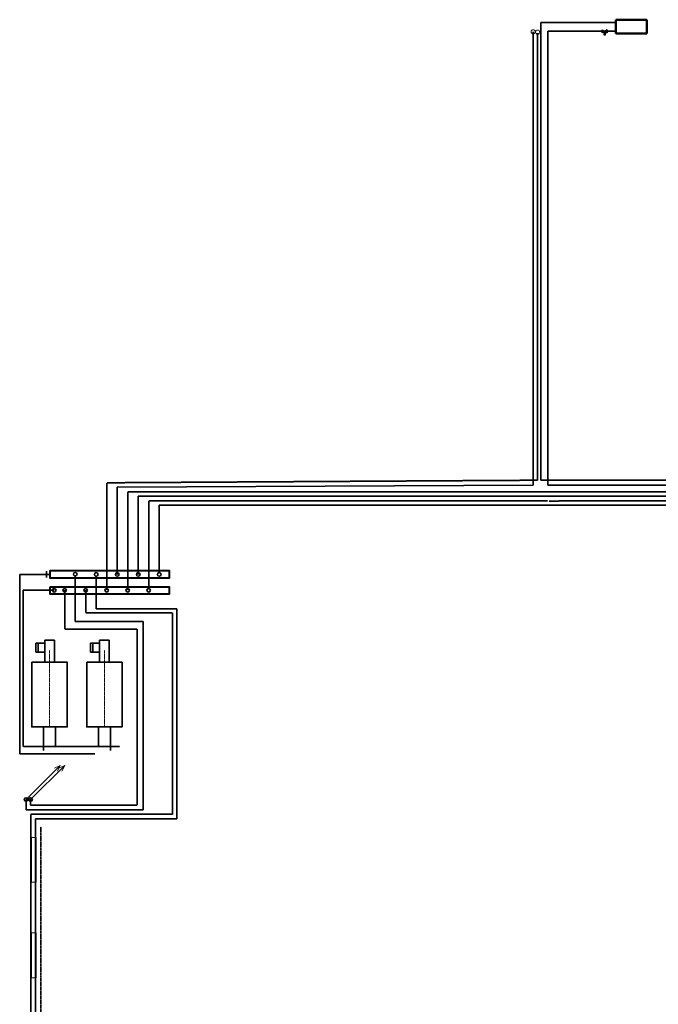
# Model space of a CAD drawing. Header units: millimetres. Extents: x -158797 to 325443, y -11806 to 49359.
# Tile 3 of 10: x -121680 to -100394, y 16522 to 49359. Entities that reach past the tile are written whole.
import ezdxf

# ---------------------------------------------------------------- set-up
doc = ezdxf.new("R2010")
doc.units = ezdxf.units.MM
doc.linetypes.add('Carkovana', pattern=[0.21, 0.15, -0.06])
doc.linetypes.add('Cerchovana', pattern=[0.27, 0.15, -0.06, 0, -0.06])
for name, color, linetype, lineweight in [('S-GRID', 7, 'Continuous', 25), ('Standard', 7, 'Continuous', 25), ('ZAM_-_POHLEDY_Pero_č.__2', 7, 'Continuous', 13)]:
    doc.layers.add(name, color=color, linetype=linetype, lineweight=lineweight)

msp = doc.modelspace()

# ---------------------------------------------------------------- hatches: boundary and pattern name
at = {"ltscale": 1000}
h = msp.add_hatch(color=31, dxfattribs=at)
h.dxf.hatch_style = 1
h.paths.add_polyline_path([(-102182, 48974), (-102267, 48926), (-102267, 49021)])
h.paths.add_polyline_path([(-102182, 48974), (-102097, 49021), (-102097, 48926)])
h.paths.add_polyline_path([(-102214, 48859), (-102214, 48920), (-102154, 48920), (-102154, 48859)])

# ---------------------------------------------------------------- linework, layer by layer
at = {"color": 31, "linetype": 'Continuous', "lineweight": 25}
for p, q in [((-102097, 49021), (-102267, 48926)), ((-102267, 49021), (-102097, 48926)), ((-102267, 48926), (-102267, 49021)), ((-102182, 48974), (-102182, 48920)), ((-102097, 49021), (-102097, 48926)), ((-102214, 48920), (-102214, 48859)), ((-102154, 48920), (-102214, 48920)), ((-102214, 48859), (-102154, 48859)), ((-102154, 48859), (-102154, 48920))]:
    msp.add_line(p, q, dxfattribs=at)
at = {"layer": 'S-GRID', "color": 252, "linetype": 'Continuous', "lineweight": 13}
for p, q in [((-121467, 23351), (-120328, 24490)), ((-121317, 23351), (-120178, 24490)), ((-120328, 24490), (-120526, 24394)), ((-120328, 24490), (-120424, 24292)), ((-120178, 24490), (-120376, 24394)), ((-120178, 24490), (-120274, 24292))]:
    msp.add_line(p, q, dxfattribs=at)
at = {"layer": 'Standard', "color": 252, "linetype": 'Carkovana', "lineweight": 35}
for p, q in [((-104305, 49266), (-101805, 49266)), ((-104305, 34000), (-104305, 49266)), ((-104419, 34000), (-104419, 48915)), ((-118780, 33915), (-104419, 34000)), ((-118780, 30328), (-118780, 33915)), ((-104305, 34000), (-104077, 34002)), ((-88979, 34002), (-104077, 34002)), ((-118080, 30328), (-118080, 33615)), ((-118080, 33615), (-104077, 33615)), ((-104540, 33615), (-87899, 33615)), ((-117380, 33315), (-117380, 30388)), ((-117380, 33315), (-104077, 33315)), ((-104041, 33307), (-87721, 33315)), ((-120180, 30328), (-120180, 30006)), ((-119480, 30328), (-119480, 29572)), ((-120180, 30006), (-120180, 29036)), ((-119480, 29572), (-116591, 29572)), ((-116591, 29572), (-116591, 22861)), ((-120180, 29036), (-117769, 29036)), ((-117769, 29036), (-117769, 23161)), ((-121317, 23351), (-121317, 23161)), ((-117769, 23411), (-117769, 23351)), ((-121317, 23161), (-117769, 23161)), ((-121305, 22861), (-121305, 8914)), ((-116591, 22861), (-121305, 22861))]:
    msp.add_line(p, q, dxfattribs=at)
at = {"layer": 'Standard', "color": 5, "linetype": 'Carkovana', "lineweight": 35}
msp.add_line((-101936, 49266), (-101936, 49266), dxfattribs=at)
at = {"layer": 'Standard', "color": 31, "linetype": 'Continuous', "lineweight": 50}
for p, q in [((-100775, 49359), (-101805, 49359)), ((-101805, 49359), (-101805, 48900)), ((-100775, 49359), (-100775, 48900)), ((-101805, 48900), (-100775, 48900))]:
    msp.add_line(p, q, dxfattribs=at)
at = {"layer": 'Standard', "color": 252, "linetype": 'Continuous', "lineweight": 35}
for p, q in [((-104565, 33832), (-104565, 48955)), ((-104077, 48974), (-101805, 48974)), ((-104077, 33834), (-104077, 48974)), ((-118430, 33765), (-104565, 33832)), ((-89269, 33834), (-104077, 33834)), ((-118430, 30859), (-118430, 33765)), ((-117730, 30859), (-117730, 33465)), ((-117730, 33465), (-104077, 33465)), ((-104460, 33465), (-88049, 33465)), ((-117030, 33165), (-117030, 30919)), ((-117030, 33165), (-104077, 33165)), ((-104460, 33165), (-87935, 33165)), ((-119830, 30808), (-119830, 29284)), ((-119130, 30799), (-119130, 29712)), ((-119130, 29712), (-116439, 29712)), ((-116439, 29712), (-116439, 22711)), ((-119830, 29284), (-117570, 29284)), ((-117570, 29284), (-117570, 23011)), ((-121467, 23011), (-121467, 23351)), ((-117570, 23011), (-121467, 23011)), ((-121156, 8914), (-121156, 22711)), ((-116439, 22711), (-121156, 22711))]:
    msp.add_line(p, q, dxfattribs=at)
at = {"layer": 'Standard', "color": 31, "linetype": 'Continuous', "lineweight": 40, "ltscale": 1000}
for points in [[(-120670, 30984), (-116702, 30984), (-116702, 30734), (-120670, 30734), (-120670, 30984)], [(-120670, 30448), (-116702, 30448), (-116702, 30198), (-120670, 30198), (-120670, 30448)]]:
    msp.add_lwpolyline(points, close=True, dxfattribs=at)
at = {"layer": 'Standard', "color": 31, "linetype": 'Continuous', "lineweight": 35, "ltscale": 1000}
msp.add_lwpolyline([(-119830, 30780), (-119830, 30780)], close=True, dxfattribs=at)
at = {"layer": 'Standard', "color": 252, "linetype": 'Continuous', "lineweight": 13, "ltscale": 1000}
for points in [[(-121285, 22090), (-121135, 22090), (-121135, 20590), (-121285, 20590), (-121285, 22090)], [(-121285, 18910), (-121135, 18910), (-121135, 17410), (-121285, 17410), (-121285, 18910)]]:
    msp.add_lwpolyline(points, close=True, dxfattribs=at)
at = {"layer": 'Standard', "color": 252, "linetype": 'Continuous', "lineweight": 13}
for centre in [(-104565, 48955), (-104417, 48945)]:
    msp.add_circle(centre, 70, dxfattribs=at)
at = {"layer": 'ZAM_-_POHLEDY_Pero_č.__2', "color": 31, "linetype": 'Continuous', "lineweight": 35}
for p, q in [((-120791, 30964), (-120791, 30761)), ((-121680, 24870), (-121680, 30859)), ((-121680, 30859), (-120670, 30859)), ((-120845, 27931), (-120845, 28661)), ((-120845, 28661), (-120525, 28661)), ((-120525, 28661), (-120525, 27931)), ((-119015, 27931), (-119015, 28661)), ((-119015, 28661), (-118695, 28661)), ((-118695, 28661), (-118695, 27931)), ((-120845, 28564), (-121145, 28564)), ((-121145, 28564), (-121145, 28264)), ((-121145, 28264), (-120845, 28264)), ((-121070, 28564), (-121070, 28264)), ((-119015, 28564), (-119315, 28564)), ((-119315, 28564), (-119315, 28264)), ((-119315, 28264), (-119015, 28264)), ((-119240, 28564), (-119240, 28264)), ((-120887, 25770), (-120887, 24988)), ((-120487, 25770), (-120487, 25153)), ((-119057, 25770), (-119057, 25153)), ((-118657, 25770), (-118657, 24988)), ((-119174, 24870), (-121680, 24870))]:
    msp.add_line(p, q, dxfattribs=at)
at = {"layer": 'ZAM_-_POHLEDY_Pero_č.__2', "color": 31, "linetype": 'Carkovana', "lineweight": 35}
for p, q in [((-121562, 30328), (-121562, 25118)), ((-120530, 30328), (-121562, 30328)), ((-121562, 25118), (-118341, 25118))]:
    msp.add_line(p, q, dxfattribs=at)
at = {"layer": 'ZAM_-_POHLEDY_Pero_č.__2', "color": 31, "linetype": 'Cerchovana', "lineweight": 13}
for p, q in [((-120687, 25770), (-120687, 28330)), ((-118857, 25770), (-118857, 28330))]:
    msp.add_line(p, q, dxfattribs=at)
at = {"layer": 'ZAM_-_POHLEDY_Pero_č.__2', "color": 252, "linetype": 'Cerchovana', "lineweight": 35}
msp.add_line((-120972, 22441), (-120972, 2313), dxfattribs=at)
at = {"layer": 'ZAM_-_POHLEDY_Pero_č.__2', "color": 31, "linetype": 'Continuous', "lineweight": 35}
for points in [[(-121277, 27931), (-120097, 27931), (-120097, 25770), (-121277, 25770), (-121277, 27931)], [(-119447, 27931), (-118267, 27931), (-118267, 25770), (-119447, 25770), (-119447, 27931)]]:
    msp.add_lwpolyline(points, close=True, dxfattribs=at)
for centre in [(-119830, 30868), (-119130, 30859), (-118430, 30859), (-117730, 30859), (-117030, 30859), (-120530, 30328), (-120180, 30328), (-119480, 30328), (-118780, 30328), (-118080, 30328), (-117380, 30328)]:
    msp.add_circle(centre, 60, dxfattribs=at)
at = {"layer": 'ZAM_-_POHLEDY_Pero_č.__2', "color": 252, "linetype": 'Continuous', "lineweight": 35}
for centre in [(-121467, 23351), (-121317, 23351)]:
    msp.add_circle(centre, 60, dxfattribs=at)

doc.saveas('drawing.dxf')
